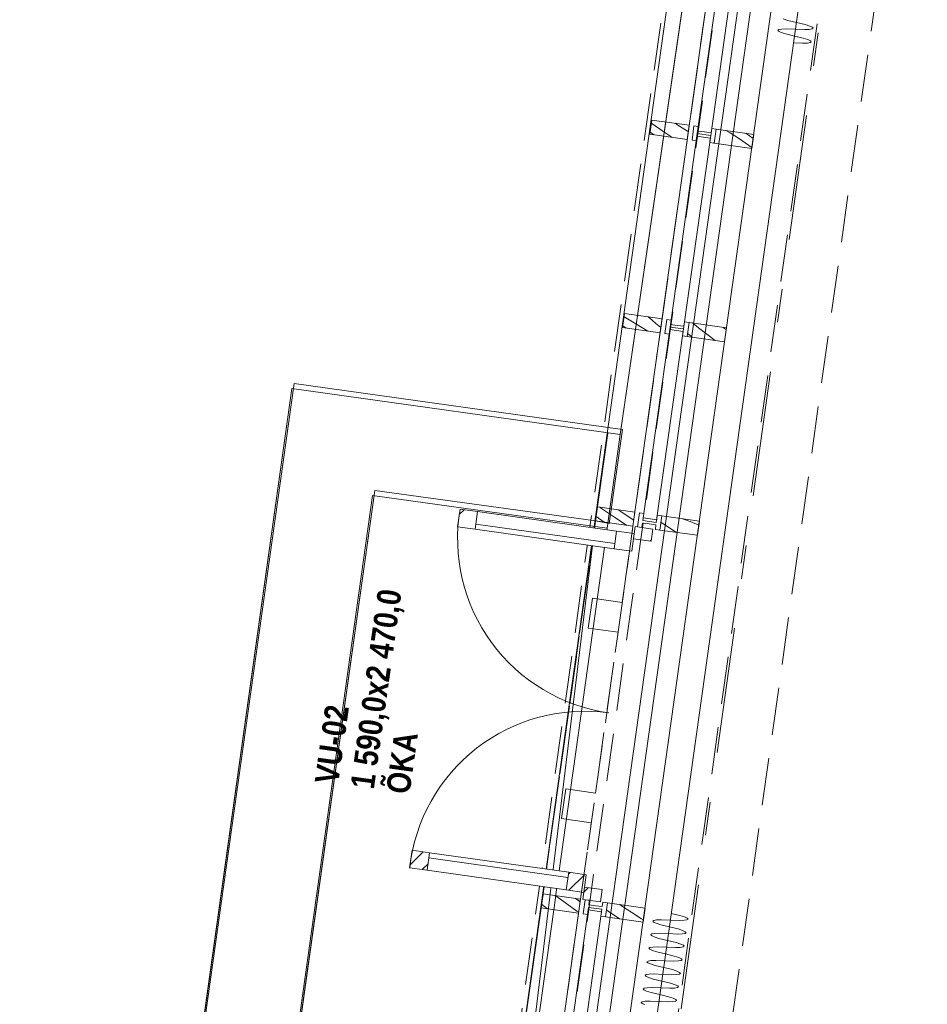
# Model space of a CAD drawing. Header units: millimetres. Extents: x 74467 to 235410, y -65 to 114857.
# Tile 9 of 256: x 78726 to 82560, y 72504 to 76662. Entities that reach past the tile are written whole.
import ezdxf
from ezdxf.enums import TextEntityAlignment as Align

# ---------------------------------------------------------------- set-up
doc = ezdxf.new("R2010")
doc.units = ezdxf.units.MM
doc.header["$MEASUREMENT"] = 0
for name, pattern in [('Katkend topelt', [1093.611073, 529.166651, -211.666656, 141.111112, -211.666656]), ('Katkend varjatud', [300, 200, -100]), ('Wipeout_Contour', [1000, 0, -1000])]:
    doc.linetypes.add(name, pattern=pattern)
for name, color, linetype in [('00 2D joon.AR', 7, 'Continuous'), ('00 Kunstikonkursi LÜ jaoks asendi 2D', 7, 'Continuous'), ('00 Silt KLF.AR', 7, 'Continuous'), ('00 Telje mõõdud.AR', 7, 'Continuous'), ('00 Teljed.AR', 7, 'Continuous'), ('1235 Vahelaed.AR', 7, 'Continuous'), ('1245 Klaasfassaadid.AR', 7, 'Continuous'), ('1247 Lamellid.AR', 7, 'Continuous'), ('1248 Vihmaveerennid.AR', 7, 'Continuous'), ('1326 Seinapinnad.SA', 7, 'Continuous'), ('1330 Sisustus.SA', 7, 'Continuous'), ('9350 Netopind.AR', 7, 'Continuous'), ('Uks', 7, 'Continuous')]:
    doc.layers.add(name, color=color, linetype=linetype)
doc.styles.add('GENERATED_STYLE_2', font='txt', dxfattribs={"width": 0.84})
doc.styles.add('GENERATED_STYLE_3', font='txt')
doc.styles.add('GENERATED_STYLE_4', font='txt', dxfattribs={"width": 0.84})
doc.dimstyles.new('GENERATED_STYLE__2', dxfattribs={"dimtxt": 150, "dimasz": 114, "dimexe": 0.18, "dimexo": 3, "dimgap": 0, "dimtad": 1, "dimdec": 0, "dimzin": 0, "dimdsep": 46, "dimtxsty": 'GENERATED_STYLE_4', "dimblk": 'ARROWHEAD_2', "dimblk1": 'ARROWHEAD_2', "dimblk2": 'ARROWHEAD_2', "dimcen": 0.09, "dimclrd": 256, "dimclre": 256, "dimclrt": 256, "dimadec": 1, "dimazin": 0, "dimtfac": 1, "dimtdec": 4, "dimtmove": 0, "dimatfit": 3, "dimfxl": 0, "dimtolj": 1, "dimtzin": 0, "dimarcsym": 0})
pattern_1 = [(45, (0, 0), (-176.7767, 176.7767), []), (45, (-35.36, 35.36), (-176.7767, 176.7767), []), (45, (-70.7, 70.7), (-176.7767, 176.7767), [])]

# ---------------------------------------------------------------- blocks, each defined once
blk = doc.blocks.new('Slab_4_1', base_point=(81076, 71840.2))
at = {"color": 254, "linetype": 'Wipeout_Contour', "lineweight": 0, "ltscale": 576925.485488}
blk.add_wipeout([(81076, 71840.2), (89651.7, 70634.9), (90077.3, 73662.7), (91081.9, 80814.9), (82506.7, 82019.7)], dxfattribs=at).dxf.layer = '1235 Vahelaed.AR'
at = {"layer": '1235 Vahelaed.AR', "color": 7, "linetype": 'Continuous', "lineweight": 13, "flags": 128}
blk.add_lwpolyline([(81076, 71840.2), (82506.7, 82019.7), (91081.9, 80814.9)], dxfattribs=at)
blk = doc.blocks.new('Beam_27_1', base_point=(81158.3, 74545))
at = {"color": 254, "linetype": 'Wipeout_Contour', "lineweight": 0, "ltscale": 448820.433341}
blk.add_wipeout([(81316.7, 74522.8), (82014, 79484), (81855.5, 79506.3), (81158.3, 74545)], dxfattribs=at).dxf.layer = '1247 Lamellid.AR'
at = {"layer": '1247 Lamellid.AR', "color": 7, "linetype": 'Continuous', "lineweight": 13, "flags": 128}
for points in [[(81158.3, 74545), (81855.5, 79506.3)], [(81316.7, 74522.8), (82014, 79484)], [(81158.3, 74545), (81316.7, 74522.8)]]:
    blk.add_lwpolyline(points, dxfattribs=at)
blk = doc.blocks.new('Beam_28_1', base_point=(80757.5, 71693.1))
at = {"color": 254, "linetype": 'Wipeout_Contour', "lineweight": 0, "ltscale": 434134.44189}
blk.add_wipeout([(80915.9, 71670.8), (81095.4, 72948.3), (80937, 72970.5), (80757.5, 71693.1)], dxfattribs=at).dxf.layer = '1247 Lamellid.AR'
at = {"layer": '1247 Lamellid.AR', "color": 7, "linetype": 'Continuous', "lineweight": 13, "flags": 128}
for points in [[(80757.5, 71693.1), (80937, 72970.5)], [(80915.9, 71670.8), (81095.4, 72948.3)], [(80937, 72970.5), (81095.4, 72948.3)], [(80757.5, 71693.1), (80915.9, 71670.8)]]:
    blk.add_lwpolyline(points, dxfattribs=at)
blk = doc.blocks.new('Beam_44_1', base_point=(80937, 72970.5))
at = {"layer": '1247 Lamellid.AR', "color": 7, "linetype": 'Katkend varjatud', "lineweight": 13, "flags": 128}
for points in [[(80937, 72970.5), (81158.3, 74545.1)], [(81158.3, 74545.1), (81316.7, 74522.8)], [(81271.5, 74200.9), (81316.7, 74522.8)], [(81145.8, 74218.6), (81128.1, 74092.9)], [(81145.8, 74218.6), (81271.5, 74200.9)], [(81128.1, 74092.9), (81253.8, 74075.2)], [(81158.3, 73395.8), (81253.8, 74075.2)], [(81032.6, 73413.5), (81014.9, 73287.8)], [(81158.3, 73395.8), (81032.6, 73413.5)], [(81014.9, 73287.8), (81140.7, 73270.1)], [(81095.4, 72948.3), (81140.7, 73270.1)], [(80937, 72970.5), (81095.4, 72948.3)]]:
    blk.add_lwpolyline(points, dxfattribs=at)
blk = doc.blocks.new('Beam_56_1', base_point=(81277.3, 75391.7))
at = {"layer": '1247 Lamellid.AR', "color": 7, "linetype": 'Katkend varjatud', "lineweight": 13, "flags": 128}
for points in [[(81277.3, 75391.7), (82081, 81110.5)], [(81435.7, 75369.5), (82239.4, 81088.3)]]:
    blk.add_lwpolyline(points, dxfattribs=at)
blk = doc.blocks.new('Beam_57_1', base_point=(80757.5, 71693.1))
at = {"layer": '1247 Lamellid.AR', "color": 7, "linetype": 'Katkend varjatud', "lineweight": 13, "flags": 128}
for points in [[(80757.5, 71693.1), (81277.3, 75391.7)], [(80915.9, 71670.8), (81435.7, 75369.5)], [(80957.8, 72217.4), (80951.2, 72221.3), (80871.9, 72232.4), (80864.5, 72230.5)], [(80864.5, 72230.5), (80860.7, 72223.9), (80846.7, 72124.9), (80848.7, 72117.4)], [(80849.4, 72118), (80847.7, 72124.7), (80861.6, 72223.7), (80865.1, 72229.7)], [(80865.1, 72229.7), (80871.8, 72231.4), (80951, 72220.3), (80957, 72216.8)], [(80957, 72216.8), (80958.7, 72210.1), (80944.8, 72111.1), (80941.3, 72105.1)], [(80941.9, 72104.3), (80945.8, 72110.9), (80959.7, 72210), (80957.8, 72217.4)], [(80848.7, 72117.4), (80855.2, 72113.6), (80934.5, 72102.4), (80941.9, 72104.3)], [(80941.3, 72105.1), (80934.6, 72103.4), (80855.4, 72114.6), (80849.4, 72118)], [(80841.6, 72067.1), (80837.7, 72060.5), (80823.8, 71961.5), (80825.7, 71954)], [(80826.5, 71954.7), (80824.8, 71961.3), (80838.7, 72060.3), (80842.2, 72066.3)], [(80934.8, 72054), (80928.2, 72057.9), (80849, 72069), (80841.6, 72067.1)], [(80842.2, 72066.3), (80848.8, 72068), (80928.1, 72056.9), (80934, 72053.4)], [(80934, 72053.4), (80935.7, 72046.7), (80921.8, 71947.7), (80918.3, 71941.7)], [(80918.9, 71940.9), (80922.8, 71947.5), (80936.7, 72046.6), (80934.8, 72054)], [(80825.7, 71954), (80832.3, 71950.2), (80911.5, 71939), (80918.9, 71940.9)], [(80918.3, 71941.7), (80911.6, 71940), (80832.4, 71951.2), (80826.5, 71954.7)], [(80818.6, 71903.7), (80814.7, 71897.1), (80800.8, 71798.1), (80802.7, 71790.7)], [(80803.5, 71791.3), (80801.8, 71797.9), (80815.7, 71897), (80819.2, 71902.9)], [(80911.8, 71890.6), (80905.2, 71894.5), (80826, 71905.6), (80818.6, 71903.7)], [(80819.2, 71902.9), (80825.9, 71904.6), (80905.1, 71893.5), (80911, 71890)], [(80911, 71890), (80912.8, 71883.3), (80898.8, 71784.3), (80895.3, 71778.4)], [(80895.9, 71777.6), (80899.8, 71784.1), (80913.8, 71883.2), (80911.8, 71890.6)], [(80802.7, 71790.7), (80809.3, 71786.8), (80888.5, 71775.6), (80895.9, 71777.6)], [(80895.3, 71778.4), (80888.7, 71776.6), (80809.5, 71787.8), (80803.5, 71791.3)], [(80757.5, 71693.1), (80915.9, 71670.8)]]:
    blk.add_lwpolyline(points, dxfattribs=at)
blk = doc.blocks.new('Auditoorium_RG 104_20_1', base_point=(83456.8, 81402.2))
at = {"layer": '9350 Netopind.AR', "color": 7, "linetype": 'Continuous', "lineweight": 13, "flags": 128}
blk.add_lwpolyline([(81270.3, 72216.8), (81676.3, 72159.7), (81619.3, 71753.7), (89254.2, 70680.7), (89311.3, 71086.7), (89519.3, 71057.5), (90827.5, 80366), (82578.5, 81525.3), (82035.8, 77663.3), (82441.8, 77606.2), (82386.1, 77210.1), (81980.1, 77267.2)], close=True, dxfattribs=at)
blk = doc.blocks.new('Opening_7_1')
at = {"layer": '1326 Seinapinnad.SA', "color": 7, "linetype": 'Katkend varjatud', "lineweight": 13, "flags": 128}
for points in [[(82178.2, 77239.3), (81468.4, 72189)], [(81696.1, 72157), (82405.9, 77207.3)]]:
    blk.add_lwpolyline(points, dxfattribs=at)
blk = doc.blocks.new('*X2349')
at = {"layer": '1247 Lamellid.AR', "color": 7, "linetype": 'Continuous', "lineweight": 13}
for p, q in [((81502.8, 76219.4), (81494.9, 76224.5)), ((81394.7, 76183.3), (81389, 76187)), ((81395.8, 76223.2), (81394.3, 76224.2)), ((81402.6, 76178.3), (81394.7, 76183.3)), ((81443.1, 76191), (81395.8, 76223.2)), ((81480.7, 76166), (81443.1, 76191)), ((81525.2, 76205.1), (81502.8, 76219.4)), ((81547.8, 76190.9), (81525.2, 76205.1)), ((81550.9, 76188.9), (81547.8, 76190.9)), ((81405.5, 76176.5), (81402.6, 76178.3))]:
    blk.add_line(p, q, dxfattribs=at)
blk = doc.blocks.new('Column_250_1', base_point=(81550.5, 76186.4))
at = {"layer": '1247 Lamellid.AR', "color": 7, "linetype": 'Continuous', "lineweight": 13, "flags": 128}
blk.add_lwpolyline([(81546.3, 76156.7), (81554.7, 76216.1), (81396.3, 76238.4), (81387.9, 76179)], close=True, dxfattribs=at)
at = {"layer": '1247 Lamellid.AR', "color": 7, "lineweight": 15}
blk.add_blockref('*X2349', (0, 0), dxfattribs=at)
blk = doc.blocks.new('*X2351')
at = {"layer": '1247 Lamellid.AR', "color": 7, "linetype": 'Continuous', "lineweight": 13}
for p, q in [((81328.6, 75377.7), (81279.5, 75407.4)), ((81380.9, 75406.6), (81379.4, 75407.7)), ((81397.8, 75393.4), (81380.9, 75406.6)), ((81413.9, 75379.2), (81397.8, 75393.4)), ((81287.6, 75360), (81274.2, 75369.6)), ((81380.2, 75347), (81328.6, 75377.7)), ((81434.7, 75362.2), (81413.9, 75379.2))]:
    blk.add_line(p, q, dxfattribs=at)
blk = doc.blocks.new('Column_251_1', base_point=(81435.7, 75369.5))
at = {"layer": '1247 Lamellid.AR', "color": 7, "linetype": 'Continuous', "lineweight": 13, "flags": 128}
blk.add_lwpolyline([(81431.5, 75339.8), (81439.9, 75399.2), (81281.4, 75421.4), (81273.1, 75362)], close=True, dxfattribs=at)
at = {"layer": '1247 Lamellid.AR', "color": 7, "lineweight": 15}
blk.add_blockref('*X2351', (0, 0), dxfattribs=at)
blk = doc.blocks.new('*X2353')
at = {"layer": '1247 Lamellid.AR', "color": 7, "linetype": 'Continuous', "lineweight": 13}
for p, q in [((81180.2, 74600.7), (81176.9, 74603)), ((81195.2, 74539.9), (81161, 74564.2)), ((81243.4, 74557.9), (81180.2, 74600.7)), ((81266.3, 74584), (81254.7, 74592.1)), ((81320.2, 74547.9), (81266.3, 74584)), ((81290.8, 74526.4), (81243.4, 74557.9))]:
    blk.add_line(p, q, dxfattribs=at)
blk = doc.blocks.new('Column_252_1', base_point=(81320.9, 74552.5))
at = {"layer": '1247 Lamellid.AR', "color": 7, "linetype": 'Continuous', "lineweight": 13, "flags": 128}
blk.add_lwpolyline([(81316.7, 74522.8), (81325.1, 74582.2), (81166.6, 74604.5), (81158.3, 74545)], close=True, dxfattribs=at)
at = {"layer": '1247 Lamellid.AR', "color": 7, "lineweight": 15}
blk.add_blockref('*X2353', (0, 0), dxfattribs=at)
blk = doc.blocks.new('*X2355')
at = {"layer": '1247 Lamellid.AR', "color": 7, "linetype": 'Continuous', "lineweight": 13}
for p, q in [((81015.7, 72943.3), (80987.5, 72963.4)), ((81079.8, 72897.7), (81015.7, 72943.3)), ((81093.8, 72936.8), (81073.2, 72951.4)), ((80955.4, 72907.3), (80930.8, 72926.2)), ((81087.6, 72892.2), (81079.8, 72897.7))]:
    blk.add_line(p, q, dxfattribs=at)
blk = doc.blocks.new('Column_253_1', base_point=(81091.3, 72918.5))
at = {"layer": '1247 Lamellid.AR', "color": 7, "linetype": 'Continuous', "lineweight": 13, "flags": 128}
blk.add_lwpolyline([(81087.1, 72888.8), (81095.4, 72948.3), (80937, 72970.5), (80928.6, 72911.1)], close=True, dxfattribs=at)
at = {"layer": '1247 Lamellid.AR', "color": 7, "lineweight": 15}
blk.add_blockref('*X2355', (0, 0), dxfattribs=at)
blk = doc.blocks.new('Curtain #1580[551]_1', base_point=(81184.2, 72228.9))
at = {"layer": '1330 Sisustus.SA', "color": 253, "linetype": 'Continuous', "lineweight": 13, "true_color": 0xa5a6a4}
for p, q in [((81184.2, 72228.9), (81894, 77279.3)), ((81382.2, 72201.1), (82092, 77251.4))]:
    blk.add_line(p, q, dxfattribs=at)
at = {"layer": '1330 Sisustus.SA', "color": 253, "linetype": 'Continuous', "lineweight": 13, "true_color": 0xa5a6a4, "flags": 128}
for points in [[(81951.6, 76665.6), (81971, 76659.2), (82007.6, 76650.4), (82044.1, 76641.7), (82063.5, 76635.3), (82074.8, 76630.1), (82078.2, 76625.9), (82073.7, 76622.9), (82061.5, 76621), (82041.1, 76620.2), (82003.5, 76621.8), (81966, 76623.5), (81945.6, 76622.7), (81933.3, 76620.7), (81928.9, 76617.7), (81932.3, 76613.6), (81943.5, 76608.4), (81962.9, 76602), (81999.5, 76593.2), (82036.1, 76584.4), (82055.5, 76578), (82066.7, 76572.8), (82070.1, 76568.7), (82065.7, 76565.7), (82053.5, 76563.7), (82033.1, 76563), (81995.5, 76564.6)], [(81366.5, 72502.4), (81355.3, 72507.6), (81351.9, 72511.8), (81356.3, 72514.8), (81368.5, 72516.7), (81388.9, 72517.5), (81426.5, 72515.9), (81464.1, 72514.2), (81484.5, 72515), (81496.7, 72517), (81501.1, 72520), (81497.7, 72524.1), (81486.5, 72529.3), (81467.1, 72535.7), (81430.5, 72544.5), (81393.9, 72553.3), (81374.5, 72559.7), (81363.3, 72564.9), (81359.9, 72569), (81364.3, 72572), (81376.5, 72574), (81397, 72574.7), (81434.5, 72573.1), (81472.1, 72571.5), (81492.5, 72572.3), (81504.7, 72574.2), (81509.2, 72577.2), (81505.7, 72581.3), (81494.5, 72586.6), (81475.1, 72592.9), (81438.6, 72601.7), (81402, 72610.5), (81382.6, 72616.9), (81371.4, 72622.1), (81367.9, 72626.2), (81372.4, 72629.3), (81384.6, 72631.2), (81405, 72632), (81442.6, 72630.3), (81480.1, 72628.7), (81500.6, 72629.5), (81512.8, 72631.4), (81517.2, 72634.5), (81513.8, 72638.6), (81502.6, 72643.8), (81483.2, 72650.2), (81446.6, 72659), (81410, 72667.8), (81390.6, 72674.1), (81379.4, 72679.4), (81376, 72683.5), (81380.4, 72686.5), (81392.6, 72688.4), (81413, 72689.2), (81450.6, 72687.6), (81488.2, 72686), (81508.6, 72686.7), (81520.8, 72688.7), (81525.2, 72691.7), (81521.8, 72695.8), (81510.6, 72701), (81491.2, 72707.4), (81454.6, 72716.2), (81418.1, 72725), (81398.7, 72731.4), (81387.4, 72736.6), (81384, 72740.7), (81388.4, 72743.7), (81400.7, 72745.7), (81421.1, 72746.5), (81458.7, 72744.8), (81496.2, 72743.2), (81516.6, 72744), (81528.9, 72745.9), (81533.3, 72748.9), (81529.9, 72753.1), (81518.7, 72758.3), (81499.3, 72764.7), (81462.7, 72773.4), (81426.1, 72782.2), (81406.7, 72788.6), (81395.5, 72793.8), (81392.1, 72798), (81396.5, 72801), (81408.7, 72802.9), (81429.1, 72803.7), (81466.7, 72802.1), (81504.3, 72800.4), (81524.7, 72801.2), (81536.9, 72803.1), (81541.3, 72806.2), (81537.9, 72810.3), (81526.7, 72815.5), (81507.3, 72821.9), (81470.7, 72830.7), (81434.2, 72839.5), (81414.8, 72845.8), (81403.5, 72851.1), (81400.1, 72855.2), (81404.5, 72858.2), (81416.8, 72860.2), (81437.2, 72860.9), (81474.7, 72859.3), (81512.3, 72857.7), (81532.7, 72858.4), (81545, 72860.4), (81549.4, 72863.4), (81546, 72867.5), (81534.7, 72872.8), (81515.3, 72879.1), (81478.8, 72887.9)]]:
    blk.add_lwpolyline(points, dxfattribs=at)
blk = doc.blocks.new('Beam_101_1', base_point=(80955.8, 71665.2))
at = {"layer": '1248 Vihmaveerennid.AR', "color": 7, "linetype": 'Katkend varjatud', "lineweight": 13}
for p, q in [((80738, 71695.8), (85214.9, 103550.9)), ((80955.8, 71665.2), (85406.1, 103330.9))]:
    blk.add_line(p, q, dxfattribs=at)
blk = doc.blocks.new('*D3146')
at = {"layer": '00 Telje mõõdud.AR', "color": 252, "linetype": 'Continuous', "lineweight": 13, "true_color": 0x8c8d8c}
for p, q in [((80605.5, 94179.8), (80469, 94286.4)), ((80537.3, 94233.1), (80547.5, 94305.7)), ((77461.5, 72348.2), (80537.3, 94233.1)), ((80648.7, 94217.4), (80425.9, 94248.7)), ((77393.3, 72401.5), (77529.8, 72294.8)), ((77572.9, 72332.5), (77350.1, 72363.8)), ((77451.3, 72275.5), (77461.5, 72348.2))]:
    blk.add_line(p, q, dxfattribs=at)
at = {"layer": '00 Telje mõõdud.AR', "color": 252, "lineweight": 13, "true_color": 0x8c8d8c, "insert": (78932.7, 83031.8), "char_height": 150, "attachment_point": 7, "rotation": 82, "style": 'GENERATED_STYLE_4'}
blk.add_mtext('\\A1;{\\pql;\\fArial|b0|i0|c0|p34;22\xa0100}', dxfattribs=at)
blk = doc.blocks.new('ARROWHEAD_2')
at = {"color": 0, "linetype": 'Continuous', "lineweight": 0}
for p, q in [((-0.378, -0.655), (0.378, 0.655)), ((0, 0), (-1, 0))]:
    blk.add_line(p, q, dxfattribs=at)
blk = doc.blocks.new('*X3346')
at = {"layer": '1245 Klaasfassaadid.AR', "color": 7, "linetype": 'Continuous', "lineweight": 13}
for p, q in [((81436.1, 74539.3), (81435.2, 74539.8)), ((81458.2, 74524.4), (81436.1, 74539.3)), ((81480.5, 74509.7), (81458.2, 74524.4)), ((81525.6, 74554), (81558.1, 74542.4)), ((81558.1, 74542.4), (81595, 74527.3)), ((81500, 74497), (81480.5, 74509.7))]:
    blk.add_line(p, q, dxfattribs=at)
blk = doc.blocks.new('*X3347')
at = {"layer": '1245 Klaasfassaadid.AR', "color": 7, "linetype": 'Continuous', "lineweight": 13}
for p, q in [((81709.3, 76194.4), (81727.1, 76184.2)), ((81727.1, 76184.2), (81766.8, 76159.1)), ((81766.8, 76159.1), (81805.4, 76132.2)), ((81824.5, 76160.1), (81793.8, 76182.5)), ((81816.4, 76124), (81805.4, 76132.2)), ((81819.2, 76121.9), (81816.4, 76124))]:
    blk.add_line(p, q, dxfattribs=at)
blk = doc.blocks.new('*X3348')
at = {"layer": '1245 Klaasfassaadid.AR', "color": 7, "linetype": 'Continuous', "lineweight": 13}
for p, q in [((81593, 75361), (81567.8, 75381.2)), ((81663.6, 75307.1), (81593, 75361)), ((81705.4, 75357.2), (81697.3, 75363)), ((81711.1, 75353.2), (81705.4, 75357.2)), ((81563.5, 75324.4), (81547.3, 75337.5)), ((81568.4, 75320.5), (81563.5, 75324.4))]:
    blk.add_line(p, q, dxfattribs=at)
blk = doc.blocks.new('*X3354')
at = {"layer": '1245 Klaasfassaadid.AR', "color": 7, "linetype": 'Continuous', "lineweight": 13}
for p, q in [((81211.9, 72897.4), (81205.1, 72902.2)), ((81272.3, 72917.4), (81261.1, 72925)), ((81312.7, 72890.9), (81272.3, 72917.4)), ((81259.4, 72864.6), (81211.9, 72897.4)), ((81353.4, 72865), (81312.7, 72890.9)), ((81360.8, 72860.5), (81353.4, 72865))]:
    blk.add_line(p, q, dxfattribs=at)
blk = doc.blocks.new('Curtain Wall_14_1')
at = {"layer": '1245 Klaasfassaadid.AR', "linetype": 'Continuous', "lineweight": 0, "true_color": 0x000000}
h = blk.add_hatch(dxfattribs=at)
h.set_pattern_fill('Alumiinium_0001', color=178, style=0, pattern_type=2)
h.set_pattern_definition(pattern_1)
h.paths.add_polyline_path([(81566.2, 76153.9), (81584.5, 76151.4), (81587.1, 76170.2), (81579.6, 76171.2), (81582.7, 76193), (81590.2, 76192), (81592.8, 76210.8), (81574.5, 76213.4)])
h = blk.add_hatch(dxfattribs=at)
h.set_pattern_fill('Alumiinium_0001', color=178, style=0, pattern_type=2)
h.set_pattern_definition(pattern_1)
h.paths.add_polyline_path([(81579.6, 76171.2), (81587.1, 76170.2), (81615.3, 76166.2), (81618.4, 76188), (81590.2, 76192), (81582.7, 76193)])
h = blk.add_hatch(dxfattribs=at)
h.set_pattern_fill('Alumiinium_0001', color=178, style=0, pattern_type=2)
h.set_pattern_definition(pattern_1)
h.paths.add_polyline_path([(81640.9, 76143.4), (81660.2, 76140.7), (81668.6, 76200.1), (81649.3, 76202.9), (81646.6, 76184), (81618.4, 76188), (81615.3, 76166.2), (81643.6, 76162.3)])
h = blk.add_hatch(dxfattribs=at)
h.set_pattern_fill('Alumiinium_0001', color=178, style=0, pattern_type=2)
h.set_pattern_definition(pattern_1)
h.paths.add_polyline_path([(81451.3, 75337), (81469.7, 75334.4), (81472.3, 75353.2), (81464.8, 75354.3), (81467.8, 75376.1), (81475.3, 75375), (81478, 75393.8), (81459.7, 75396.4)])
h = blk.add_hatch(dxfattribs=at)
h.set_pattern_fill('Alumiinium_0001', color=178, style=0, pattern_type=2)
h.set_pattern_definition(pattern_1)
h.paths.add_polyline_path([(81464.8, 75354.3), (81472.3, 75353.2), (81500.5, 75349.2), (81503.6, 75371), (81475.3, 75375), (81467.8, 75376.1)])
h = blk.add_hatch(dxfattribs=at)
h.set_pattern_fill('Alumiinium_0001', color=178, style=0, pattern_type=2)
h.set_pattern_definition(pattern_1)
h.paths.add_polyline_path([(81526.1, 75326.5), (81545.4, 75323.8), (81553.8, 75383.2), (81534.4, 75385.9), (81531.8, 75367.1), (81503.6, 75371), (81500.5, 75349.2), (81528.7, 75345.3)])
h = blk.add_hatch(dxfattribs=at)
h.set_pattern_fill('Alumiinium_0001', color=178, style=0, pattern_type=2)
h.set_pattern_definition(pattern_1)
h.paths.add_polyline_path([(81336.5, 74520), (81354.9, 74517.4), (81357.5, 74536.2), (81350, 74537.3), (81353, 74559.1), (81360.5, 74558), (81363.1, 74576.8), (81344.9, 74579.4)])
h = blk.add_hatch(dxfattribs=at)
h.set_pattern_fill('Alumiinium_0001', color=178, style=0, pattern_type=2)
h.set_pattern_definition(pattern_1)
h.paths.add_polyline_path([(81411.3, 74509.5), (81430.6, 74506.8), (81438.9, 74566.2), (81419.6, 74568.9), (81417, 74550.1), (81388.8, 74554.1), (81385.7, 74532.3), (81413.9, 74528.3)])
h = blk.add_hatch(dxfattribs=at)
h.set_pattern_fill('Alumiinium_0001', color=178, style=0, pattern_type=2)
h.set_pattern_definition(pattern_1)
h.paths.add_polyline_path([(81350, 74537.3), (81357.5, 74536.2), (81385.7, 74532.3), (81388.8, 74554.1), (81360.5, 74558), (81353, 74559.1)])
h = blk.add_hatch(dxfattribs=at)
h.set_pattern_fill('Alumiinium_0001', color=178, style=0, pattern_type=2)
h.set_pattern_definition(pattern_1)
h.paths.add_polyline_path([(81106.9, 72886.1), (81125.2, 72883.5), (81127.8, 72902.3), (81120.3, 72903.4), (81123.4, 72925.1), (81130.9, 72924.1), (81133.5, 72942.9), (81115.2, 72945.5)])
h = blk.add_hatch(dxfattribs=at)
h.set_pattern_fill('Alumiinium_0001', color=178, style=0, pattern_type=2)
h.set_pattern_definition(pattern_1)
h.paths.add_polyline_path([(81120.3, 72903.4), (81127.8, 72902.3), (81156.1, 72898.3), (81159.1, 72920.1), (81130.9, 72924.1), (81123.4, 72925.1)])
h = blk.add_hatch(dxfattribs=at)
h.set_pattern_fill('Alumiinium_0001', color=178, style=0, pattern_type=2)
h.set_pattern_definition(pattern_1)
h.paths.add_polyline_path([(81156.1, 72898.3), (81184.3, 72894.4), (81181.6, 72875.6), (81200.9, 72872.8), (81209.3, 72932.3), (81190, 72935), (81187.3, 72916.2), (81159.1, 72920.1)])
at = {"layer": 'Uks', "linetype": 'Continuous', "lineweight": 0, "true_color": 0x000000}
h = blk.add_hatch(dxfattribs=at)
h.set_pattern_fill('Alumiinium_0001', color=178, style=0, pattern_type=2)
h.set_pattern_definition(pattern_1)
h.paths.add_polyline_path([(81326.1, 74521.5), (81318.9, 74470), (81371.4, 74462.6), (81393.1, 74459.5), (81400.4, 74511)])
h = blk.add_hatch(dxfattribs=at)
h.set_pattern_fill('Alumiinium_0001', color=178, style=0, pattern_type=2)
h.set_pattern_definition(pattern_1)
h.paths.add_polyline_path([(81179.1, 72936.5), (81186.3, 72988), (81164.5, 72991.1), (81112.1, 72998.4), (81104.8, 72946.9)])
at = {"layer": '1245 Klaasfassaadid.AR', "color": 7, "linetype": 'Continuous', "lineweight": 13}
for p, q in [((81574.5, 76213.4), (81566.2, 76153.9)), ((81574.5, 76213.4), (81592.8, 76210.8)), ((81592.8, 76210.8), (81590.2, 76192)), ((81649.3, 76202.9), (81646.6, 76184)), ((81668.6, 76200.1), (81660.2, 76140.7)), ((81566.2, 76153.9), (81584.5, 76151.4)), ((81587.1, 76170.2), (81584.5, 76151.4)), ((81643.6, 76162.3), (81640.9, 76143.4)), ((81827, 76177.9), (81818.7, 76118.5)), ((81459.7, 75396.4), (81451.3, 75337)), ((81459.7, 75396.4), (81478, 75393.8)), ((81478, 75393.8), (81475.3, 75375)), ((81472.3, 75353.2), (81469.7, 75334.4)), ((81534.4, 75385.9), (81531.8, 75367.1)), ((81553.8, 75383.2), (81545.4, 75323.8)), ((81712.2, 75360.9), (81703.8, 75301.5)), ((81451.3, 75337), (81469.7, 75334.4)), ((81528.7, 75345.3), (81526.1, 75326.5)), ((81344.9, 74579.4), (81336.5, 74520)), ((81344.9, 74579.4), (81363.1, 74576.8)), ((81363.1, 74576.8), (81360.5, 74558)), ((81419.6, 74568.9), (81417, 74550.1)), ((81438.9, 74566.2), (81430.6, 74506.8)), ((81336.5, 74520), (81354.9, 74517.4)), ((81357.5, 74536.2), (81354.9, 74517.4)), ((81413.9, 74528.3), (81411.3, 74509.5)), ((81597.4, 74543.9), (81589, 74484.5)), ((81115.2, 72945.5), (81106.9, 72886.1)), ((81115.2, 72945.5), (81133.5, 72942.9)), ((81133.5, 72942.9), (81130.9, 72924.1)), ((81127.8, 72902.3), (81125.2, 72883.5)), ((81190, 72935), (81187.3, 72916.2)), ((81209.3, 72932.3), (81200.9, 72872.8)), ((81367.7, 72910), (81359.4, 72850.6)), ((81106.9, 72886.1), (81125.2, 72883.5)), ((81184.3, 72894.4), (81181.6, 72875.6))]:
    blk.add_line(p, q, dxfattribs=at)
at = {"layer": '1245 Klaasfassaadid.AR', "color": 7, "linetype": 'Continuous', "lineweight": 13, "flags": 128}
for points in [[(81588.6, 76181.1), (81645.1, 76173.1), (81759.9, 76990.1), (81703.5, 76998)], [(81473.8, 75364.1), (81530.3, 75356.2), (81645.1, 76173.1), (81588.6, 76181.1)], [(81359, 74547.1), (81415.4, 74539.2), (81530.3, 75356.2), (81473.8, 75364.1)], [(81040.3, 72279.4), (81096.7, 72271.5), (81185.8, 72905.3), (81129.4, 72913.2)]]:
    blk.add_lwpolyline(points, close=True, dxfattribs=at)
for points in [[(81590.2, 76192), (81618.4, 76188), (81646.6, 76184)], [(81649.3, 76202.9), (81668.6, 76200.1), (81827, 76177.9)], [(81587.1, 76170.2), (81615.3, 76166.2), (81643.6, 76162.3)], [(81640.9, 76143.4), (81660.2, 76140.7), (81818.7, 76118.5)], [(81472.3, 75353.2), (81500.5, 75349.2), (81528.7, 75345.3)], [(81475.3, 75375), (81503.6, 75371), (81531.8, 75367.1)], [(81534.4, 75385.9), (81553.8, 75383.2), (81712.2, 75360.9)], [(81526.1, 75326.5), (81545.4, 75323.8), (81703.8, 75301.5)], [(81419.6, 74568.9), (81438.9, 74566.2), (81597.4, 74543.9)], [(81357.5, 74536.2), (81385.7, 74532.3), (81413.9, 74528.3)], [(81360.5, 74558), (81388.8, 74554.1), (81417, 74550.1)], [(81411.3, 74509.5), (81430.6, 74506.8), (81589, 74484.5)], [(81127.8, 72902.3), (81156.1, 72898.3), (81184.3, 72894.4)], [(81130.9, 72924.1), (81159.1, 72920.1), (81187.3, 72916.2)], [(81190, 72935), (81209.3, 72932.3), (81367.7, 72910)], [(81181.6, 72875.6), (81200.9, 72872.8), (81359.4, 72850.6)]]:
    blk.add_lwpolyline(points, dxfattribs=at)
at = {"layer": 'Uks', "color": 7, "linetype": 'Continuous', "lineweight": 15, "flags": 128}
for points in [[(81326.1, 74521.5), (81318.9, 74470), (81371.4, 74462.6), (81393.1, 74459.5), (81400.4, 74511)], [(81179.1, 72936.5), (81186.3, 72988), (81164.5, 72991.1), (81112.1, 72998.4), (81104.8, 72946.9)]]:
    blk.add_lwpolyline(points, close=True, dxfattribs=at)
at = {"layer": '1245 Klaasfassaadid.AR', "linetype": 'Continuous', "lineweight": 0}
for name in ['*X3347', '*X3348', '*X3346', '*X3354']:
    blk.add_blockref(name, (0, 0), dxfattribs=at)
at = {"color": 254, "linetype": 'Wipeout_Contour', "lineweight": 0, "ltscale": 440071.965291}
blk.add_wipeout([(81237.2, 74427.9), (81247.7, 74502.2), (80660.4, 74584.7), (80650, 74510.5)], dxfattribs=at).dxf.layer = 'Uks'
at = {"color": 254, "linetype": 'Wipeout_Contour', "lineweight": 0, "ltscale": 435588.567483}
blk.add_wipeout([(81045.2, 73061.4), (80457.9, 73143.9), (80447.5, 73069.6), (81034.7, 72987.1)], dxfattribs=at).dxf.layer = 'Uks'
at = {"layer": 'Uks', "linetype": 'Continuous', "lineweight": 0, "true_color": 0x000000}
h = blk.add_hatch(dxfattribs=at)
h.set_pattern_fill('Alumiinium_0001', color=178, style=0, pattern_type=2)
h.set_pattern_definition(pattern_1)
h.paths.add_polyline_path([(80650, 74510.5), (80660.4, 74584.7), (80586.2, 74595.2), (80575.7, 74520.9)])
h = blk.add_hatch(dxfattribs=at)
h.set_pattern_fill('Alumiinium_0001', color=178, style=0, pattern_type=2)
h.set_pattern_definition(pattern_1)
h.paths.add_polyline_path([(81311.5, 74417.5), (81321.9, 74491.8), (81247.7, 74502.2), (81237.2, 74427.9)])
h = blk.add_hatch(dxfattribs=at)
h.set_pattern_fill('Alumiinium_0001', color=178, style=0, pattern_type=2)
h.set_pattern_definition(pattern_1)
h.paths.add_polyline_path([(80457.9, 73143.9), (80383.7, 73154.3), (80373.2, 73080), (80447.5, 73069.6)])
h = blk.add_hatch(dxfattribs=at)
h.set_pattern_fill('Alumiinium_0001', color=178, style=0, pattern_type=2)
h.set_pattern_definition(pattern_1)
h.paths.add_polyline_path([(81119.4, 73050.9), (81045.2, 73061.4), (81034.7, 72987.1), (81109, 72976.6)])
at = {"layer": 'Uks', "color": 7, "linetype": 'Continuous', "lineweight": 15}
for p, q in [((81247.7, 74502.2), (80660.4, 74584.7)), ((81240.3, 74449.7), (80653.1, 74532.2)), ((81237.2, 74427.9), (80650, 74510.5)), ((81042.1, 73039.6), (80454.9, 73122.1)), ((81045.2, 73061.4), (80457.9, 73143.9)), ((81034.7, 72987.1), (80447.5, 73069.6))]:
    blk.add_line(p, q, dxfattribs=at)
at = {"layer": 'Uks', "color": 7, "linetype": 'Continuous', "lineweight": 15, "flags": 128}
for points in [[(80650, 74510.5), (80575.7, 74520.9), (80586.2, 74595.2), (80660.4, 74584.7)], [(81237.2, 74427.9), (80650, 74510.5), (80660.4, 74584.7), (81247.7, 74502.2)], [(81311.5, 74417.5), (81237.2, 74427.9), (81247.7, 74502.2), (81321.9, 74491.8)], [(80457.9, 73143.9), (80383.7, 73154.3), (80373.2, 73080), (80447.5, 73069.6)], [(81045.2, 73061.4), (80457.9, 73143.9), (80447.5, 73069.6), (81034.7, 72987.1)], [(81119.4, 73050.9), (81045.2, 73061.4), (81034.7, 72987.1), (81109, 72976.6)]]:
    blk.add_lwpolyline(points, close=True, dxfattribs=at)
at = {"layer": 'Uks', "color": 7, "linetype": 'Continuous', "lineweight": 13}
for centre, start, end in [((81318.9, 74470), 170.304, 262), ((81112.1, 72998.4), 82, 173.696)]:
    blk.add_arc(centre, 743, start, end, dxfattribs=at)
blk = doc.blocks.new('Standard grid marker_5')
at = {"layer": '00 Teljed.AR', "color": 252, "linetype": 'Katkend topelt', "lineweight": 13, "true_color": 0x8c8d8c}
blk.add_line((500, 0), (55500, 0), dxfattribs=at)
at = {"layer": '00 Teljed.AR', "color": 252, "lineweight": 13, "true_color": 0x8c8d8c, "style": 'GENERATED_STYLE_3'}
for tag, p in [('AC_MarkerText_1_0', (-55.7, -25.4)), ('AC_MarkerText_1_1', (56344.3, -25.4))]:
    blk.add_attdef(tag, text='', height=200, rotation=278, dxfattribs=at).set_placement(p, align=Align.TOP_CENTER)

msp = doc.modelspace()

# ---------------------------------------------------------------- block references
at = {"layer": '1235 Vahelaed.AR', "color": 7, "linetype": 'Continuous', "lineweight": 13}
msp.add_blockref('Slab_4_1', (81076, 71840.2), dxfattribs=at)

# ---------------------------------------------------------------- next in the draw order: block references
at = {"layer": '1247 Lamellid.AR', "color": 7, "lineweight": 13}
for name, p in [('Beam_27_1', (81158.3, 74545)), ('Beam_28_1', (80757.5, 71693.1))]:
    msp.add_blockref(name, p, dxfattribs=at)

# ---------------------------------------------------------------- next in the draw order: block references
for name, p in [('Beam_56_1', (81277.3, 75391.7)), ('Beam_57_1', (80757.5, 71693.1)), ('Beam_44_1', (80937, 72970.5))]:
    msp.add_blockref(name, p, dxfattribs=at)

# ---------------------------------------------------------------- next in the draw order: wipeouts: each hides what was drawn before it
at = {"color": 254, "linetype": 'Wipeout_Contour', "lineweight": 0, "ltscale": 2114394.831306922}
msp.add_wipeout([(85800.3, 114798.7), (85283.2, 113762.1), (81457.7, 105547.9), (79754.2, 98873.6), (74745, 58252.1), (78841, 57691.9), (79724.5, 63897.4), (78115.9, 65420.5), (79009.9, 71803.1), (79406.1, 71747.7), (79876.3, 75104.9), (81262.8, 74910.7), (81927.7, 79472.6), (80911.9, 79614.8), (81132.4, 81189.5), (82153, 81046.5), (85252, 103464.9), (90613.8, 114702.2)], dxfattribs=at).dxf.layer = '00 Kunstikonkursi LÜ jaoks asendi 2D'

# ---------------------------------------------------------------- next in the draw order: linework, layer by layer
at = {"layer": '00 2D joon.AR', "color": 7, "linetype": 'Continuous', "lineweight": 13, "flags": 128}
for points in [[(79005.1, 68857.7), (79886, 75125.8), (81272.4, 74930.9), (81216.7, 74534.8), (81158.3, 74545), (80226.4, 74674), (79625.2, 70396.5), (80516.6, 69551.8), (80252.7, 67675.2)], [(79625.2, 70396.5), (79889.1, 72273.1), (80226.4, 74674), (81158.3, 74545), (80780.4, 71428.5), (80516.6, 69551.8)]]:
    msp.add_lwpolyline(points, close=True, dxfattribs=at)
at = {"layer": '00 Kunstikonkursi LÜ jaoks asendi 2D', "color": 63, "linetype": 'Continuous', "lineweight": 13, "true_color": 0xbcc992}
for p, q in [((81262.8, 74910.7), (81927.7, 79472.6)), ((79406.1, 71747.7), (79876.3, 75104.9)), ((79876.3, 75104.9), (81262.8, 74910.7))]:
    msp.add_line(p, q, dxfattribs=at)
at = {"layer": '00 Kunstikonkursi LÜ jaoks asendi 2D', "color": 7, "linetype": 'Continuous', "lineweight": 13, "flags": 128}
for points in [[(85800.3, 114798.7), (85283.2, 113762.1), (81457.7, 105547.9), (79754.2, 98873.6), (74745, 58252.1), (78841, 57691.9), (79724.5, 63897.4), (78115.9, 65420.5), (79009.9, 71803.1), (79406.1, 71747.7), (79876.3, 75104.9), (81262.8, 74910.7), (81927.7, 79472.6), (80911.9, 79614.8), (81132.4, 81189.5), (82153, 81046.5), (85252, 103464.9), (90613.8, 114702.2)], [(85800.3, 114798.7), (85283.2, 113762.1), (81457.7, 105547.9), (79754.2, 98873.6), (74745, 58252.1), (78841, 57691.9), (79724.5, 63897.4), (78115.9, 65420.5), (79009.9, 71803.1), (79406.1, 71747.7), (79876.3, 75104.9), (81262.8, 74910.7), (81927.7, 79472.6), (80911.9, 79614.8), (81132.4, 81189.5), (82153, 81046.5), (85252, 103464.9), (90613.8, 114702.2)], [(85800.3, 114798.7), (85283.2, 113762.1), (81457.7, 105547.9), (79754.2, 98873.6), (74745, 58252.1), (78841, 57691.9), (79724.5, 63897.4), (78115.9, 65420.5), (79009.9, 71803.1), (79406.1, 71747.7), (79876.3, 75104.9), (81262.8, 74910.7), (81927.7, 79472.6), (80911.9, 79614.8), (81132.4, 81189.5), (82153, 81046.5), (85252, 103464.9), (90613.8, 114702.2)], [(85800.3, 114798.7), (85283.2, 113762.1), (81457.7, 105547.9), (79754.2, 98873.6), (74745, 58252.1), (78841, 57691.9), (79724.5, 63897.4), (78115.9, 65420.5), (79009.9, 71803.1), (79406.1, 71747.7), (79876.3, 75104.9), (81262.8, 74910.7), (81927.7, 79472.6), (80911.9, 79614.8), (81132.4, 81189.5), (82153, 81046.5), (85252, 103464.9), (90613.8, 114702.2)], [(85212.3, 103505.9), (80740.1, 71575.3), (94839, 69600.8), (97910.8, 91471.6), (123957.8, 87832), (121631.9, 71230), (139853.7, 71250.7), (139838.5, 103531.6)]]:
    msp.add_lwpolyline(points, close=True, dxfattribs=at)
at = {"layer": '00 Kunstikonkursi LÜ jaoks asendi 2D', "color": 7, "linetype": 'Continuous', "lineweight": 15, "flags": 128}
for points in [[(81207.3, 74514.6), (81262.8, 74910.7), (79876.3, 75104.9), (78998.3, 68836.3), (80246.5, 67654.6), (80509.3, 69531.4), (79617.8, 70375.5), (80216.9, 74653.3)], [(81207.3, 74514.6), (80216.9, 74653.3), (79617.8, 70375.5), (80509.3, 69531.4)]]:
    msp.add_lwpolyline(points, close=True, dxfattribs=at)
at = {"layer": '9350 Netopind.AR', "color": 151, "linetype": 'Continuous', "lineweight": 0, "true_color": 0x99ccff, "flags": 128}
msp.add_lwpolyline([(81270.3, 72216.8), (81676.3, 72159.7), (81619.3, 71753.7), (89254.2, 70680.7), (89311.3, 71086.7), (89519.3, 71057.5), (90827.5, 80366), (82578.5, 81525.3), (82035.8, 77663.3), (82441.8, 77606.2), (82386.1, 77210.1), (81980.1, 77267.2)], close=True, dxfattribs=at)

# ---------------------------------------------------------------- next in the draw order: block references
at = {"layer": '1247 Lamellid.AR', "color": 7, "lineweight": 15}
for name, p in [('Column_250_1', (81550.5, 76186.4)), ('Column_251_1', (81435.7, 75369.5)), ('Column_252_1', (81320.9, 74552.5)), ('Column_253_1', (81091.3, 72918.5))]:
    msp.add_blockref(name, p, dxfattribs=at)
at = {"layer": '1248 Vihmaveerennid.AR', "color": 7, "lineweight": 13}
msp.add_blockref('Beam_101_1', (80955.8, 71665.2), dxfattribs=at)
at = {"layer": '1326 Seinapinnad.SA', "color": 7, "linetype": 'Continuous', "lineweight": 13}
msp.add_blockref('Opening_7_1', (0, 0), dxfattribs=at)
at = {"layer": '1330 Sisustus.SA', "color": 253, "linetype": 'Continuous', "lineweight": 13, "true_color": 0xa5a6a4}
msp.add_blockref('Curtain #1580[551]_1', (81184.2, 72228.9), dxfattribs=at)
at = {"layer": '9350 Netopind.AR', "color": 7, "linetype": 'Continuous', "lineweight": 13}
msp.add_blockref('Auditoorium_RG 104_20_1', (83456.8, 81402.2), dxfattribs=at)

# ---------------------------------------------------------------- next in the draw order: texts
at = {"layer": '00 Silt KLF.AR', "color": 7, "linetype": 'Continuous', "lineweight": 13, "insert": (80373.8, 73387.6), "char_height": 100, "attachment_point": 7, "rotation": 82, "line_spacing_factor": 0.912482, "style": 'GENERATED_STYLE_2'}
msp.add_mtext('\\A1;{\\pql;\\fArial|b1|i0|c0|p34;VU-02\\P\\pql;\\fArial|b1|i0|c0|p34;1\xa0590,0x2\xa0470,0\\P\\pql;\\fArial|b1|i0|c0|p34;ÕKA}', dxfattribs=at)

# ---------------------------------------------------------------- next in the draw order: dimensions: what is measured, and where the dimension line sits
at = {"layer": '00 Telje mõõdud.AR', "color": 252, "linetype": 'Continuous', "lineweight": 13, "true_color": 0x8c8d8c}
dim = msp.add_linear_dim(base=(80537.3, 94233.1), p1=(76966.4, 72417.7), p2=(80042.1, 94302.7), angle=82, dimstyle='GENERATED_STYLE__2', dxfattribs=at)
dim.commit()
dim.dimension.update_dxf_attribs({"geometry": '*D3146', "text_midpoint": (78903.5, 83362.9), "dimtype": 160, "text_rotation": 82})

# ---------------------------------------------------------------- next in the draw order: block references
at = {"layer": '1245 Klaasfassaadid.AR', "linetype": 'Continuous', "lineweight": 0}
msp.add_blockref('Curtain Wall_14_1', (0, 0), dxfattribs=at)

# ---------------------------------------------------------------- next in the draw order: block references
at = {"layer": '00 Teljed.AR', "color": 7, "linetype": 'Continuous', "lineweight": 13, "zscale": 1000, "rotation": 82}
msp.add_blockref('Standard grid marker_5', (78710.8, 52496.1), dxfattribs=at)

doc.saveas('drawing.dxf')
